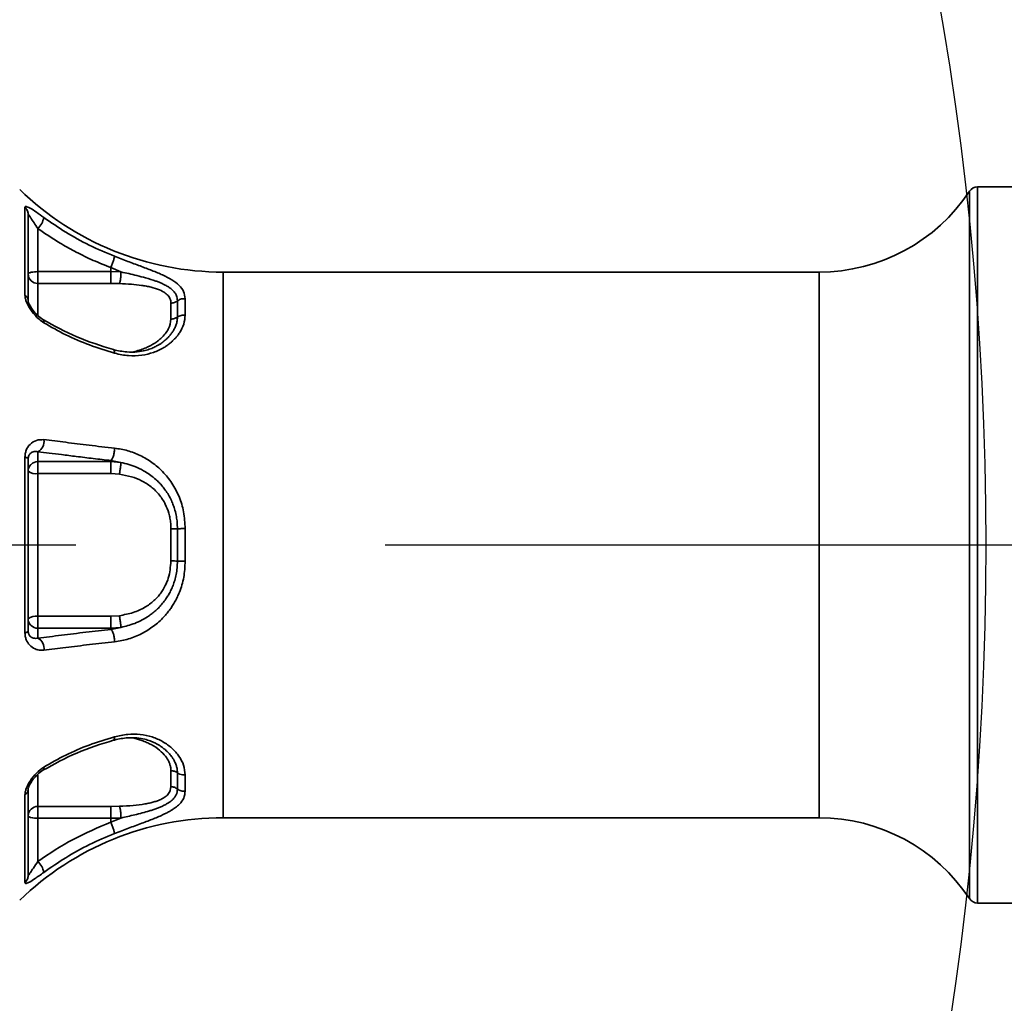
# Model space of a CAD drawing. Header units: millimetres. Extents: x -8713 to 3261, y -18743 to -8704.
# Tile 22 of 154: x -3827 to -3625, y -15489 to -15287. Entities that reach past the tile are written whole.
import ezdxf

# ---------------------------------------------------------------- set-up
doc = ezdxf.new("R2010")
doc.units = ezdxf.units.MM
doc.header["$LTSCALE"] = 10
doc.header["$PDSIZE"] = -1
doc.linetypes.add('CENTER', pattern=[50.8, 31.75, -6.35, 6.35, -6.35])
doc.layers.get('Defpoints').update_dxf_attribs({"true_color": 0x5e5e5e})
doc.layers.add('细实线层', color=7, linetype='Continuous')
doc.dimstyles.new('ISO-25', dxfattribs={"dimscale": 20, "dimtxt": 4, "dimasz": 3.05, "dimexe": 3, "dimexo": 0.625, "dimtad": 1, "dimdec": 0, "dimtxsty": 'Standard', "dimcen": 2.5, "dimclrd": 1, "dimclre": 1, "dimclrt": 4, "dimadec": 1, "dimazin": 2, "dimtfac": 1, "dimtdec": 0, "dimtmove": 0, "dimatfit": 0, "dimfxl": 1, "dimarcsym": 0})

# ---------------------------------------------------------------- blocks, each defined once
blk = doc.blocks.new('*U165')
at = {"color": 0, "linetype": 'CENTER', "transparency": 16777216}
blk.add_line((12.3, 0), (1446, 0), dxfattribs=at)
blk = doc.blocks.new('*D173')
at = {"color": 1, "lineweight": -2, "transparency": 16777216}
blk.add_line((-4272.58, -15394.48), (-2305.07, -14875.62), dxfattribs=at)
at = {"color": 1, "lineweight": 20, "transparency": 16777216}
blk.add_solid([(-2307.66, -14865.79), (-2302.48, -14885.45), (-2246.09, -14860.06)], dxfattribs=at)
at = {"layer": 'Defpoints', "color": 0, "lineweight": 20, "transparency": 16777216}
for p in [(-2246.09, -14860.06), (-4272.58, -15394.48)]:
    blk.add_point(p, dxfattribs=at)
at = {"color": 4, "transparency": 16777216, "insert": (-2602.33, -14899.25), "char_height": 80, "attachment_point": 5, "rotation": 14.7735}
blk.add_mtext('R2096', dxfattribs=at)
blk = doc.blocks.new('*D172')
at = {"color": 1, "lineweight": -2, "transparency": 16777216}
for p, q in [((-4272.58, -15394.48), (-3699.94, -15688.46)), ((-3645.67, -15716.32), (-3217.84, -15935.95))]:
    blk.add_line(p, q, dxfattribs=at)
at = {"color": 1, "lineweight": 20, "transparency": 16777216}
blk.add_solid([(-3641.03, -15707.27), (-3650.31, -15725.36), (-3699.94, -15688.46)], dxfattribs=at)
at = {"layer": 'Defpoints', "color": 0, "lineweight": 20, "transparency": 16777216}
for p in [(-4272.58, -15394.48), (-3699.94, -15688.46)]:
    blk.add_point(p, dxfattribs=at)
at = {"color": 4, "transparency": 16777216, "insert": (-3304.14, -15832.63), "char_height": 80, "attachment_point": 5, "rotation": 332.8255}
blk.add_mtext('R644', dxfattribs=at)

msp = doc.modelspace()

# ---------------------------------------------------------------- linework, layer by layer
at = {"color": 4}
msp.add_circle((-4272.58, -15394.48), 643.69, dxfattribs=at)
at = {"layer": '细实线层', "linetype": 'Continuous', "lineweight": 35}
for p, q in [((-3632.26, -15467.08), (-3632.26, -15321.88)), ((-3619.38, -15320.98), (-3630.59, -15320.98)), ((-3630.59, -15320.98), (-3630.59, -15467.98)), ((-3826.22, -15325.18), (-3826.22, -15343.21)), ((-3823.58, -15329.53), (-3823.58, -15338.39)), ((-3823.58, -15338.39), (-3823.58, -15340.8)), ((-3808.58, -15338.39), (-3823.58, -15338.39)), ((-3808.58, -15337.56), (-3806.52, -15338.44)), ((-3808.58, -15338.39), (-3808.58, -15337.56)), ((-3808.58, -15338.39), (-3808.58, -15340.8)), ((-3808.58, -15338.39), (-3806.52, -15338.44)), ((-3663.13, -15338.48), (-3785.53, -15338.48)), ((-3785.53, -15338.48), (-3785.53, -15450.48)), ((-3663.13, -15450.48), (-3663.13, -15338.48)), ((-3808.58, -15340.8), (-3823.58, -15340.8)), ((-3823.58, -15340.8), (-3823.58, -15347.35)), ((-3806.83, -15340.83), (-3808.58, -15340.8)), ((-3794.91, -15344.4), (-3794.91, -15347.72)), ((-3793.32, -15347.31), (-3793.32, -15343.96)), ((-3798.51, -15353.26), (-3798.85, -15353.47)), ((-3826.22, -15376.45), (-3826.22, -15412.51)), ((-3825.62, -15376.75), (-3825.52, -15376.39)), ((-3823.58, -15375.35), (-3823.58, -15377.39)), ((-3808.58, -15377.39), (-3808.58, -15377.15)), ((-3808.58, -15377.15), (-3806.52, -15377.55)), ((-3808.58, -15377.39), (-3823.58, -15377.39)), ((-3823.58, -15377.39), (-3823.58, -15379.83)), ((-3808.58, -15377.39), (-3806.52, -15377.55)), ((-3808.58, -15377.39), (-3808.58, -15379.83)), ((-3823.58, -15379.83), (-3823.58, -15409.13)), ((-3808.58, -15379.83), (-3823.58, -15379.83)), ((-3806.83, -15379.96), (-3808.58, -15379.83)), ((-3794.91, -15391.17), (-3794.91, -15397.8)), ((-3793.32, -15397.84), (-3793.32, -15391.14)), ((-3823.58, -15409.13), (-3823.58, -15411.57)), ((-3823.58, -15409.13), (-3808.58, -15409.13)), ((-3808.58, -15409.13), (-3806.83, -15409)), ((-3808.58, -15409.13), (-3808.58, -15411.57)), ((-3823.58, -15411.57), (-3823.58, -15413.61)), ((-3823.58, -15411.57), (-3808.58, -15411.57)), ((-3806.52, -15411.41), (-3808.58, -15411.81)), ((-3806.52, -15411.41), (-3808.58, -15411.57)), ((-3808.58, -15411.81), (-3808.58, -15411.57)), ((-3825.52, -15412.57), (-3825.62, -15412.21)), ((-3823.58, -15441.7), (-3823.58, -15448.16)), ((-3794.91, -15441.25), (-3794.91, -15444.56)), ((-3793.32, -15445.01), (-3793.32, -15441.66)), ((-3826.22, -15445.75), (-3826.22, -15463.78)), ((-3825.58, -15444.7), (-3825.55, -15444.35)), ((-3823.58, -15448.16), (-3808.58, -15448.16)), ((-3823.58, -15448.16), (-3823.58, -15450.57)), ((-3808.58, -15448.16), (-3806.83, -15448.13)), ((-3808.58, -15448.16), (-3808.58, -15450.57)), ((-3823.58, -15450.57), (-3823.58, -15459.43)), ((-3823.58, -15450.57), (-3808.58, -15450.57)), ((-3806.52, -15450.53), (-3808.58, -15451.4)), ((-3806.52, -15450.53), (-3808.58, -15450.57)), ((-3808.58, -15451.4), (-3808.58, -15450.57)), ((-3785.53, -15450.48), (-3663.13, -15450.48)), ((-3630.59, -15467.98), (-3619.38, -15467.98))]:
    msp.add_line(p, q, dxfattribs=at)
at = {"layer": '细实线层', "linetype": 'Continuous', "lineweight": 35, "flags": 128}
for points in [[(-3824.99, -15338.53), (-3825.12, -15338.57), (-3825.24, -15338.6), (-3825.34, -15338.64), (-3825.43, -15338.68), (-3825.49, -15338.73), (-3825.54, -15338.77), (-3825.57, -15338.82), (-3825.58, -15338.86)], [(-3796.25, -15348.14), (-3796.25, -15347.7), (-3796.25, -15347.26), (-3796.25, -15346.83), (-3796.25, -15346.42), (-3796.25, -15346.01), (-3796.25, -15345.62), (-3796.25, -15345.23), (-3796.25, -15344.86)], [(-3796.25, -15397.77), (-3796.25, -15396.95), (-3796.25, -15396.12), (-3796.25, -15395.3), (-3796.25, -15394.48), (-3796.25, -15393.66), (-3796.25, -15392.84), (-3796.25, -15392.02), (-3796.25, -15391.2)], [(-3796.25, -15444.1), (-3796.25, -15443.73), (-3796.25, -15443.35), (-3796.25, -15442.95), (-3796.25, -15442.54), (-3796.25, -15442.13), (-3796.25, -15441.7), (-3796.25, -15441.27), (-3796.25, -15440.82)], [(-3825.58, -15450.1), (-3825.57, -15450.14), (-3825.54, -15450.19), (-3825.49, -15450.23), (-3825.43, -15450.28), (-3825.34, -15450.32), (-3825.24, -15450.36), (-3825.12, -15450.4), (-3824.99, -15450.43)]]:
    msp.add_lwpolyline(points, dxfattribs=at)
at = {"layer": '细实线层', "linetype": 'Continuous', "lineweight": 35}
for centre, radius, start, end in [((-3785.53, -15278.48), 60, 225.8684, 270), ((-3663.13, -15301.48), 37, 270, 326.545), ((-3630.59, -15322.98), 2, 90, 146.545), ((-3826.65, -15326.4), 4.39, 314.4845, 348.6049), ((-3823.61, -15338.83), 1.97, 180.9689, 270.9372), ((-3823.66, -15344.91), 6.52, 89.282, 101.7955), ((-3822.94, -15348.69), 0.616, 342.038, 49.3511), ((-3824.58, -15373.31), 2.27, 296.223, 10.9842), ((-3823.7, -15379.31), 1.88, 133.5, 179.7794), ((-3824.04, -15377.54), 2.34, 228.9541, 281.4799), ((-3823.58, -15379.43), 2.04, 89.8054, 133.5241), ((-3824.04, -15411.42), 2.34, 78.5201, 131.0459), ((-3823.7, -15409.65), 1.88, 180.2205, 226.5), ((-3823.58, -15409.53), 2.04, 226.4759, 270.1946), ((-3824.58, -15415.65), 2.27, 349.0158, 63.777), ((-3822.94, -15440.28), 0.617, 310.7792, 17.9377), ((-3823.61, -15450.13), 1.97, 89.0628, 179.0311), ((-3785.53, -15510.48), 60, 90, 134.1316), ((-3823.66, -15444.05), 6.52, 258.2045, 270.718), ((-3663.13, -15487.48), 37, 33.455, 90), ((-3826.65, -15462.56), 4.39, 11.3951, 45.5155), ((-3630.59, -15465.98), 2, 213.455, 270)]:
    msp.add_arc(centre, radius, start, end, dxfattribs=at)
for points, knots in [([(-3822.35, -15327.27), (-3822.87, -15326.89), (-3823.93, -15326.12), (-3825.19, -15325.31), (-3825.9, -15325), (-3826.18, -15325.01), (-3826.21, -15325.13), (-3826.22, -15325.18)], [0, 0, 0, 0, 0.2686647, 0.5510242, 0.7911665, 0.8982017, 1, 1, 1, 1]), ([(-3825.58, -15326.6), (-3825.57, -15326.6), (-3825.55, -15326.59), (-3825.39, -15326.81), (-3825.02, -15327.39), (-3824.39, -15328.35), (-3823.85, -15329.14), (-3823.58, -15329.53)], [0, 0, 0, 0, 0.076566, 0.169472, 0.403529, 0.706482, 1, 1, 1, 1]), ([(-3825.58, -15326.6), (-3825.58, -15327.49), (-3825.58, -15329.29), (-3825.58, -15333.34), (-3825.58, -15338.24), (-3825.58, -15342.26), (-3825.58, -15344.26)], [0, 0, 0, 0, 0.248993, 0.5, 0.751007, 1, 1, 1, 1]), ([(-3807.83, -15335.24), (-3809.59, -15334.51), (-3813.04, -15333.06), (-3817.9, -15330.36), (-3820.87, -15328.3), (-3822.35, -15327.27)], [0, 0, 0, 0, 0.340728, 0.670593, 1, 1, 1, 1]), ([(-3823.58, -15329.53), (-3822.8, -15330.07), (-3821.22, -15331.18), (-3818.59, -15332.8), (-3815.58, -15334.47), (-3812.21, -15336.11), (-3809.79, -15337.08), (-3808.58, -15337.56)], [0, 0, 0, 0, 0.167357, 0.343327, 0.545962, 0.772499, 1, 1, 1, 1]), ([(-3807.83, -15335.24), (-3807.84, -15335.32), (-3807.85, -15335.44), (-3807.94, -15335.78), (-3808.04, -15336.1), (-3808.16, -15336.46), (-3808.33, -15336.95), (-3808.48, -15337.32), (-3808.58, -15337.56)], [0, 0, 0, 0, 0.2416542, 0.3717214, 0.5041712, 0.6360041, 0.7643024, 1, 1, 1, 1]), ([(-3793.32, -15343.96), (-3793.38, -15343.45), (-3793.51, -15342.46), (-3794.5, -15341.17), (-3795.97, -15340.07), (-3797.88, -15339.08), (-3800.1, -15338.16), (-3802.54, -15337.23), (-3805.16, -15336.27), (-3806.93, -15335.59), (-3807.83, -15335.24)], [0, 0, 0, 0, 0.143607, 0.278656, 0.408255, 0.532248, 0.651155, 0.766532, 0.880983, 1, 1, 1, 1]), ([(-3806.52, -15338.44), (-3806.52, -15338.68), (-3806.53, -15339.06), (-3806.57, -15339.57), (-3806.61, -15339.93), (-3806.66, -15340.26), (-3806.73, -15340.61), (-3806.79, -15340.74), (-3806.83, -15340.83)], [0, 0, 0, 0, 0.239764, 0.368558, 0.5, 0.631443, 0.760236, 1, 1, 1, 1]), ([(-3806.52, -15338.44), (-3805.98, -15338.56), (-3804.86, -15338.81), (-3803.16, -15339.21), (-3801.26, -15339.71), (-3799.77, -15340.16), (-3798.68, -15340.57), (-3798.02, -15340.85), (-3797.36, -15341.17), (-3796.72, -15341.55), (-3796.18, -15341.95), (-3795.75, -15342.36), (-3795.39, -15342.8), (-3795.12, -15343.29), (-3794.95, -15343.83), (-3794.93, -15344.2), (-3794.91, -15344.4)], [0, 0, 0, 0, 0.084996, 0.177774, 0.27871, 0.411275, 0.45984, 0.510649, 0.563747, 0.62482, 0.693324, 0.744839, 0.801135, 0.871282, 0.931608, 1, 1, 1, 1]), ([(-3796.25, -15344.86), (-3796.26, -15344.69), (-3796.28, -15344.37), (-3796.44, -15343.91), (-3796.75, -15343.37), (-3797.39, -15342.74), (-3798.58, -15342.08), (-3799.98, -15341.64), (-3801.28, -15341.36), (-3802.6, -15341.15), (-3804.45, -15340.95), (-3806, -15340.87), (-3806.83, -15340.83)], [0, 0, 0, 0, 0.064934, 0.129121, 0.193125, 0.308176, 0.441245, 0.585151, 0.653301, 0.721953, 0.852229, 1, 1, 1, 1]), ([(-3826.22, -15343.21), (-3826.21, -15343.41), (-3826.18, -15343.8), (-3825.91, -15344.69), (-3825.29, -15345.94), (-3824.35, -15347.19), (-3823.32, -15348.21), (-3822.68, -15348.64), (-3822.35, -15348.88)], [0, 0, 0, 0, 0.103574, 0.2127, 0.420159, 0.674419, 0.828158, 1, 1, 1, 1]), ([(-3826.22, -15343.21), (-3826.13, -15343.28), (-3825.93, -15343.43), (-3825.73, -15343.69), (-3825.6, -15343.97), (-3825.59, -15344.16), (-3825.58, -15344.26)], [0, 0, 0, 0, 0.25, 0.5, 0.75, 1, 1, 1, 1]), ([(-3825.52, -15344.74), (-3825.53, -15344.7), (-3825.57, -15344.53), (-3825.57, -15344.38), (-3825.58, -15344.26)], [0, 0, 0, 0, 0.238406, 1, 1, 1, 1]), ([(-3822.53, -15348.22), (-3822.91, -15347.95), (-3823.63, -15347.44), (-3824.55, -15346.41), (-3825.11, -15345.57), (-3825.4, -15345.01), (-3825.49, -15344.82), (-3825.53, -15344.73)], [0, 0, 0, 0, 0.2927269, 0.5646053, 0.8043571, 0.9085604, 1, 1, 1, 1]), ([(-3794.91, -15344.4), (-3795.11, -15344.53), (-3795.51, -15344.8), (-3796, -15344.84), (-3796.25, -15344.86)], [0, 0, 0, 0, 0.500002, 1, 1, 1, 1]), ([(-3794.91, -15344.4), (-3794.72, -15344.27), (-3794.39, -15344.06), (-3793.82, -15343.93), (-3793.49, -15343.95), (-3793.32, -15343.96)], [0, 0, 0, 0, 0.4150183, 0.7038901, 1, 1, 1, 1]), ([(-3808.04, -15354.4), (-3810.61, -15353.6), (-3815.74, -15352), (-3820.27, -15349.48), (-3822.53, -15348.22)], [0, 0, 0, 0, 0.500751, 1, 1, 1, 1]), ([(-3822.35, -15348.88), (-3820.87, -15349.73), (-3817.87, -15351.45), (-3813.01, -15353.52), (-3809.56, -15354.58), (-3807.83, -15355.11)], [0, 0, 0, 0, 0.329421, 0.665287, 1, 1, 1, 1]), ([(-3807.83, -15355.11), (-3807.33, -15355.24), (-3806.37, -15355.48), (-3804.48, -15355.7), (-3802.25, -15355.63), (-3799.78, -15355.03), (-3798.09, -15354.23), (-3797.01, -15353.53), (-3796.5, -15353.14), (-3796.14, -15352.83), (-3795.79, -15352.51), (-3795.37, -15352.08), (-3794.91, -15351.54), (-3794.22, -15350.58), (-3793.49, -15349.15), (-3793.38, -15347.93), (-3793.32, -15347.31)], [0, 0, 0, 0, 0.066329, 0.126968, 0.248911, 0.365963, 0.484409, 0.526879, 0.569452, 0.587629, 0.606216, 0.648126, 0.690137, 0.732427, 0.863785, 1, 1, 1, 1]), ([(-3803.96, -15354.86), (-3803.15, -15354.63), (-3801.98, -15354.31), (-3800.61, -15353.67), (-3799.74, -15353.19), (-3798.99, -15352.67), (-3798.17, -15352), (-3797.39, -15351.17), (-3796.49, -15349.82), (-3796.35, -15348.82), (-3796.25, -15348.14)], [0, 0, 0, 0, 0.184145, 0.26774, 0.350381, 0.424033, 0.497767, 0.628233, 0.745593, 1, 1, 1, 1]), ([(-3794.91, -15347.72), (-3794.93, -15347.98), (-3794.95, -15348.49), (-3795.15, -15349.25), (-3795.44, -15349.96), (-3795.8, -15350.59), (-3796.19, -15351.16), (-3796.63, -15351.69), (-3797.15, -15352.22), (-3797.76, -15352.73), (-3798.23, -15353.09), (-3798.5, -15353.26), (-3798.51, -15353.26)], [0, 0, 0, 0, 0.137244, 0.268259, 0.392986, 0.49787, 0.597381, 0.691555, 0.780437, 0.890217, 0.994924, 1, 1, 1, 1]), ([(-3794.91, -15347.72), (-3794.8, -15347.64), (-3794.58, -15347.49), (-3794.17, -15347.35), (-3793.74, -15347.27), (-3793.45, -15347.3), (-3793.32, -15347.31)], [0, 0, 0, 0, 0.250135, 0.500271, 0.762345, 1, 1, 1, 1]), ([(-3798.86, -15353.45), (-3799.08, -15353.58), (-3799.54, -15353.87), (-3800.45, -15354.24), (-3801.66, -15354.63), (-3803.28, -15354.91), (-3805.48, -15354.96), (-3807.13, -15354.6), (-3808.04, -15354.4)], [0, 0, 0, 0, 0.099015, 0.215432, 0.341813, 0.514322, 0.733263, 1, 1, 1, 1]), ([(-3808.04, -15354.4), (-3808, -15354.42), (-3807.94, -15354.45), (-3807.85, -15354.65), (-3807.84, -15354.93), (-3807.83, -15355.11)], [0, 0, 0, 0, 0.25731, 0.5171694, 1, 1, 1, 1]), ([(-3822.35, -15372.87), (-3822.87, -15372.88), (-3823.93, -15372.89), (-3825.19, -15373.69), (-3825.9, -15374.74), (-3826.18, -15375.71), (-3826.21, -15376.21), (-3826.22, -15376.45)], [0, 0, 0, 0, 0.268762, 0.551037, 0.791168, 0.8982, 1, 1, 1, 1]), ([(-3807.83, -15374.61), (-3809.59, -15374.42), (-3813.04, -15374.03), (-3817.9, -15373.41), (-3820.87, -15373.05), (-3822.35, -15372.87)], [0, 0, 0, 0, 0.340728, 0.670593, 1, 1, 1, 1]), ([(-3807.83, -15374.61), (-3807.84, -15374.87), (-3807.85, -15375.27), (-3807.94, -15375.81), (-3808.04, -15376.2), (-3808.16, -15376.55), (-3808.33, -15376.92), (-3808.48, -15377.06), (-3808.58, -15377.15)], [0, 0, 0, 0, 0.241662, 0.371732, 0.504182, 0.636014, 0.76431, 1, 1, 1, 1]), ([(-3793.32, -15391.14), (-3793.38, -15389.98), (-3793.51, -15387.73), (-3794.49, -15384.57), (-3795.95, -15381.78), (-3797.86, -15379.41), (-3800.09, -15377.5), (-3802.53, -15376.06), (-3805.15, -15375.04), (-3806.93, -15374.76), (-3807.83, -15374.61)], [0, 0, 0, 0, 0.1427, 0.277277, 0.407128, 0.531388, 0.65055, 0.766171, 0.880846, 1, 1, 1, 1]), ([(-3825.58, -15376.82), (-3825.57, -15376.7), (-3825.55, -15376.44), (-3825.39, -15375.98), (-3825.02, -15375.53), (-3824.39, -15375.25), (-3823.85, -15375.31), (-3823.58, -15375.35)], [0, 0, 0, 0, 0.076567, 0.169471, 0.403516, 0.706376, 1, 1, 1, 1]), ([(-3825.58, -15376.82), (-3825.58, -15379.71), (-3825.58, -15385.53), (-3825.58, -15394.48), (-3825.58, -15403.43), (-3825.58, -15409.25), (-3825.58, -15412.14)], [0, 0, 0, 0, 0.248993, 0.5, 0.751007, 1, 1, 1, 1]), ([(-3823.58, -15375.35), (-3822.8, -15375.44), (-3821.22, -15375.63), (-3818.59, -15375.96), (-3815.58, -15376.34), (-3812.21, -15376.75), (-3809.79, -15377.02), (-3808.58, -15377.15)], [0, 0, 0, 0, 0.167357, 0.343327, 0.545962, 0.772499, 1, 1, 1, 1]), ([(-3806.52, -15377.55), (-3806.52, -15377.64), (-3806.53, -15377.79), (-3806.57, -15378.15), (-3806.61, -15378.48), (-3806.66, -15378.84), (-3806.73, -15379.35), (-3806.79, -15379.72), (-3806.83, -15379.96)], [0, 0, 0, 0, 0.239764, 0.368558, 0.5, 0.631443, 0.760236, 1, 1, 1, 1]), ([(-3806.52, -15377.55), (-3805.98, -15377.67), (-3804.86, -15377.94), (-3803.15, -15378.57), (-3801.25, -15379.54), (-3799.76, -15380.64), (-3798.67, -15381.68), (-3798.01, -15382.41), (-3797.36, -15383.25), (-3796.72, -15384.24), (-3796.18, -15385.28), (-3795.74, -15386.34), (-3795.39, -15387.43), (-3795.12, -15388.61), (-3794.95, -15389.89), (-3794.93, -15390.72), (-3794.91, -15391.17)], [0, 0, 0, 0, 0.085215, 0.178253, 0.279491, 0.412008, 0.460564, 0.511366, 0.56446, 0.625395, 0.693749, 0.745223, 0.801418, 0.871392, 0.931643, 1, 1, 1, 1]), ([(-3796.25, -15391.2), (-3796.26, -15390.83), (-3796.28, -15390.09), (-3796.44, -15389.01), (-3796.75, -15387.67), (-3797.39, -15386.02), (-3798.58, -15384.15), (-3799.97, -15382.77), (-3801.27, -15381.86), (-3802.59, -15381.12), (-3804.44, -15380.4), (-3806, -15380.12), (-3806.83, -15379.96)], [0, 0, 0, 0, 0.064862, 0.12898, 0.192913, 0.30776, 0.440538, 0.584279, 0.652486, 0.721188, 0.851766, 1, 1, 1, 1]), ([(-3794.91, -15391.17), (-3795.11, -15391.17), (-3795.51, -15391.19), (-3796, -15391.19), (-3796.25, -15391.2)], [0, 0, 0, 0, 0.500002, 1, 1, 1, 1]), ([(-3794.91, -15391.17), (-3794.8, -15391.16), (-3794.57, -15391.15), (-3794.17, -15391.14), (-3793.74, -15391.14), (-3793.46, -15391.14), (-3793.32, -15391.14)], [0, 0, 0, 0, 0.250767, 0.50692, 0.753855, 1, 1, 1, 1]), ([(-3807.83, -15414.35), (-3807.33, -15414.28), (-3806.38, -15414.15), (-3804.49, -15413.66), (-3802.26, -15412.78), (-3799.8, -15411.24), (-3798.11, -15409.74), (-3797.04, -15408.5), (-3796.53, -15407.84), (-3796.16, -15407.31), (-3795.8, -15406.77), (-3795.37, -15406.04), (-3794.9, -15405.12), (-3794.22, -15403.53), (-3793.49, -15401.12), (-3793.38, -15398.94), (-3793.32, -15397.84)], [0, 0, 0, 0, 0.066203, 0.126813, 0.248418, 0.365038, 0.483094, 0.525123, 0.567256, 0.585973, 0.605061, 0.648559, 0.690915, 0.732001, 0.864015, 1, 1, 1, 1]), ([(-3806.83, -15409), (-3805.88, -15408.82), (-3804.06, -15408.48), (-3802, -15407.56), (-3800.61, -15406.66), (-3799.75, -15405.95), (-3798.99, -15405.19), (-3798.17, -15404.19), (-3797.4, -15402.9), (-3796.49, -15400.72), (-3796.35, -15398.97), (-3796.25, -15397.77)], [0, 0, 0, 0, 0.170797, 0.325142, 0.394252, 0.462582, 0.523492, 0.584466, 0.692355, 0.789432, 1, 1, 1, 1]), ([(-3794.91, -15397.8), (-3794.93, -15398.27), (-3794.95, -15399.18), (-3795.15, -15400.51), (-3795.44, -15401.71), (-3795.8, -15402.77), (-3796.2, -15403.71), (-3796.64, -15404.56), (-3797.16, -15405.41), (-3797.76, -15406.25), (-3798.46, -15407.06), (-3799.18, -15407.78), (-3799.92, -15408.42), (-3801.34, -15409.47), (-3803.51, -15410.65), (-3805.56, -15411.17), (-3806.52, -15411.41)], [0, 0, 0, 0, 0.0723994, 0.1414067, 0.2069918, 0.2622197, 0.3146028, 0.3641597, 0.4109144, 0.468687, 0.5237868, 0.5762692, 0.6261952, 0.6736291, 0.848628, 1, 1, 1, 1]), ([(-3794.91, -15397.8), (-3794.8, -15397.8), (-3794.58, -15397.81), (-3794.17, -15397.82), (-3793.74, -15397.82), (-3793.45, -15397.84), (-3793.32, -15397.84)], [0, 0, 0, 0, 0.250135, 0.500271, 0.762236, 1, 1, 1, 1]), ([(-3806.52, -15411.41), (-3806.52, -15411.32), (-3806.53, -15411.17), (-3806.57, -15410.81), (-3806.61, -15410.49), (-3806.66, -15410.12), (-3806.73, -15409.61), (-3806.79, -15409.24), (-3806.83, -15409)], [0, 0, 0, 0, 0.239846, 0.368664, 0.500114, 0.631548, 0.760318, 1, 1, 1, 1]), ([(-3826.22, -15412.51), (-3826.13, -15412.49), (-3825.93, -15412.44), (-3825.73, -15412.35), (-3825.6, -15412.25), (-3825.59, -15412.18), (-3825.58, -15412.14)], [0, 0, 0, 0, 0.25, 0.5, 0.75, 1, 1, 1, 1]), ([(-3826.22, -15412.51), (-3826.21, -15412.76), (-3826.18, -15413.27), (-3825.91, -15414.17), (-3825.29, -15415.15), (-3824.35, -15415.81), (-3823.32, -15416.12), (-3822.68, -15416.1), (-3822.35, -15416.09)], [0, 0, 0, 0, 0.103596, 0.212747, 0.420237, 0.674444, 0.828167, 1, 1, 1, 1]), ([(-3825.53, -15412.52), (-3825.54, -15412.51), (-3825.57, -15412.41), (-3825.57, -15412.27), (-3825.58, -15412.14)], [0, 0, 0, 0, 0.1258714, 1, 1, 1, 1]), ([(-3823.58, -15413.61), (-3823.9, -15413.65), (-3824.47, -15413.71), (-3825.07, -15413.37), (-3825.41, -15412.97), (-3825.5, -15412.63), (-3825.53, -15412.52)], [0, 0, 0, 0, 0.387515, 0.686834, 0.907825, 1, 1, 1, 1]), ([(-3808.58, -15411.81), (-3810.3, -15412), (-3813.79, -15412.39), (-3818.83, -15413.03), (-3821.98, -15413.42), (-3823.58, -15413.61)], [0, 0, 0, 0, 0.324474, 0.658065, 1, 1, 1, 1]), ([(-3808.58, -15411.81), (-3808.48, -15411.9), (-3808.33, -15412.04), (-3808.16, -15412.42), (-3808.04, -15412.76), (-3807.94, -15413.15), (-3807.85, -15413.69), (-3807.84, -15414.09), (-3807.83, -15414.35)], [0, 0, 0, 0, 0.235661, 0.363948, 0.495777, 0.628231, 0.758309, 1, 1, 1, 1]), ([(-3822.35, -15416.09), (-3820.87, -15415.91), (-3817.87, -15415.55), (-3813.01, -15414.93), (-3809.56, -15414.54), (-3807.83, -15414.35)], [0, 0, 0, 0, 0.329422, 0.665289, 1, 1, 1, 1]), ([(-3807.83, -15433.85), (-3809.59, -15434.39), (-3813.04, -15435.45), (-3817.9, -15437.53), (-3820.87, -15439.23), (-3822.35, -15440.09)], [0, 0, 0, 0, 0.3407476, 0.670602, 1, 1, 1, 1]), ([(-3807.83, -15433.85), (-3807.84, -15434.03), (-3807.85, -15434.31), (-3807.94, -15434.51), (-3808, -15434.55), (-3808.04, -15434.56)], [0, 0, 0, 0, 0.482779, 0.74263, 1, 1, 1, 1]), ([(-3793.32, -15441.66), (-3793.38, -15441.01), (-3793.51, -15439.74), (-3794.5, -15437.85), (-3795.96, -15436.18), (-3797.86, -15434.81), (-3800.07, -15433.83), (-3802.52, -15433.31), (-3805.15, -15433.25), (-3806.93, -15433.65), (-3807.83, -15433.85)], [0, 0, 0, 0, 0.143829, 0.278796, 0.407773, 0.531004, 0.649832, 0.765699, 0.88066, 1, 1, 1, 1]), ([(-3822.53, -15440.74), (-3820.27, -15439.48), (-3815.74, -15436.96), (-3810.61, -15435.36), (-3808.04, -15434.57)], [0, 0, 0, 0, 0.499228, 1, 1, 1, 1]), ([(-3808.16, -15434.6), (-3807.25, -15434.39), (-3805.59, -15434.01), (-3803.39, -15434.04), (-3801.74, -15434.31), (-3800.51, -15434.69), (-3799.59, -15435.07), (-3799.14, -15435.34), (-3798.94, -15435.46)], [0, 0, 0, 0, 0.268521, 0.489113, 0.663373, 0.791694, 0.909813, 1, 1, 1, 1]), ([(-3796.25, -15440.82), (-3796.26, -15440.61), (-3796.28, -15440.21), (-3796.43, -15439.59), (-3796.74, -15438.8), (-3797.37, -15437.78), (-3798.55, -15436.57), (-3799.93, -15435.63), (-3801.23, -15435), (-3802.46, -15434.5), (-3803.43, -15434.25), (-3804.04, -15434.1)], [0, 0, 0, 0, 0.077546, 0.154213, 0.230661, 0.367908, 0.526566, 0.699065, 0.781456, 0.864407, 1, 1, 1, 1]), ([(-3798.93, -15435.44), (-3798.84, -15435.5), (-3798.51, -15435.69), (-3797.98, -15436.06), (-3797.33, -15436.58), (-3796.69, -15437.2), (-3796.16, -15437.83), (-3795.73, -15438.47), (-3795.38, -15439.12), (-3795.12, -15439.81), (-3794.95, -15440.54), (-3794.93, -15441), (-3794.91, -15441.25)], [0, 0, 0, 0, 0.035379, 0.126788, 0.22236, 0.330748, 0.452934, 0.544474, 0.644868, 0.770285, 0.877916, 1, 1, 1, 1]), ([(-3822.35, -15440.09), (-3822.87, -15440.46), (-3823.93, -15441.24), (-3825.19, -15442.84), (-3825.9, -15444.23), (-3826.18, -15445.18), (-3826.21, -15445.57), (-3826.22, -15445.75)], [0, 0, 0, 0, 0.266657, 0.54984, 0.79064, 0.901218, 1, 1, 1, 1]), ([(-3825.52, -15444.24), (-3825.48, -15444.14), (-3825.4, -15443.94), (-3825.1, -15443.38), (-3824.53, -15442.54), (-3823.62, -15441.51), (-3822.9, -15441), (-3822.53, -15440.74)], [0, 0, 0, 0, 0.092957, 0.198438, 0.439398, 0.710351, 1, 1, 1, 1]), ([(-3794.91, -15441.25), (-3795.11, -15441.12), (-3795.51, -15440.88), (-3796, -15440.84), (-3796.25, -15440.82)], [0, 0, 0, 0, 0.500002, 1, 1, 1, 1]), ([(-3794.91, -15441.25), (-3794.87, -15441.28), (-3794.77, -15441.35), (-3794.66, -15441.41), (-3794.6, -15441.44), (-3794.6, -15441.44), (-3794.6, -15441.44), (-3794.59, -15441.44), (-3794.57, -15441.46), (-3794.5, -15441.49), (-3794.28, -15441.58), (-3793.9, -15441.67), (-3793.53, -15441.68), (-3793.34, -15441.66), (-3793.32, -15441.66)], [0, 0, 0, 0, 0.11152, 0.225875, 0.225882, 0.225974, 0.226815, 0.229031, 0.245008, 0.272368, 0.361216, 0.674594, 0.95859, 1, 1, 1, 1]), ([(-3825.58, -15444.7), (-3825.58, -15446.7), (-3825.58, -15450.72), (-3825.58, -15455.62), (-3825.58, -15459.67), (-3825.58, -15461.47), (-3825.58, -15462.36)], [0, 0, 0, 0, 0.248993, 0.5, 0.751007, 1, 1, 1, 1]), ([(-3807.83, -15453.72), (-3807.33, -15453.53), (-3806.37, -15453.16), (-3804.49, -15452.45), (-3802.26, -15451.62), (-3799.8, -15450.69), (-3798.11, -15449.97), (-3797.03, -15449.44), (-3796.52, -15449.16), (-3796.15, -15448.95), (-3795.8, -15448.72), (-3795.37, -15448.43), (-3794.9, -15448.07), (-3794.22, -15447.43), (-3793.49, -15446.45), (-3793.38, -15445.5), (-3793.32, -15445.01)], [0, 0, 0, 0, 0.06623, 0.126876, 0.248466, 0.36503, 0.483038, 0.525522, 0.568105, 0.586339, 0.60495, 0.648523, 0.690867, 0.731854, 0.863734, 1, 1, 1, 1]), ([(-3806.83, -15448.13), (-3805.88, -15448.08), (-3804.06, -15447.99), (-3802, -15447.73), (-3800.61, -15447.46), (-3799.75, -15447.24), (-3798.99, -15447), (-3798.17, -15446.66), (-3797.4, -15446.2), (-3796.49, -15445.38), (-3796.35, -15444.62), (-3796.25, -15444.1)], [0, 0, 0, 0, 0.17083, 0.325208, 0.394314, 0.462645, 0.523548, 0.584516, 0.692391, 0.789455, 1, 1, 1, 1]), ([(-3794.91, -15444.56), (-3794.93, -15444.77), (-3794.95, -15445.18), (-3795.15, -15445.74), (-3795.44, -15446.23), (-3795.8, -15446.66), (-3796.19, -15447.02), (-3796.64, -15447.35), (-3797.16, -15447.67), (-3797.76, -15447.99), (-3798.46, -15448.3), (-3799.18, -15448.58), (-3799.92, -15448.84), (-3801.34, -15449.28), (-3803.51, -15449.85), (-3805.56, -15450.31), (-3806.52, -15450.53)], [0, 0, 0, 0, 0.072359, 0.141359, 0.206969, 0.262184, 0.314558, 0.36411, 0.410864, 0.468634, 0.523731, 0.57621, 0.626132, 0.673561, 0.8486, 1, 1, 1, 1]), ([(-3794.91, -15444.56), (-3794.8, -15444.64), (-3794.58, -15444.8), (-3794.17, -15444.95), (-3793.74, -15445.03), (-3793.45, -15445.02), (-3793.32, -15445.01)], [0, 0, 0, 0, 0.250138, 0.500277, 0.762404, 1, 1, 1, 1]), ([(-3806.52, -15450.53), (-3806.52, -15450.28), (-3806.53, -15449.9), (-3806.57, -15449.39), (-3806.61, -15449.03), (-3806.66, -15448.7), (-3806.73, -15448.35), (-3806.79, -15448.22), (-3806.83, -15448.13)], [0, 0, 0, 0, 0.239846, 0.368664, 0.500114, 0.631548, 0.760318, 1, 1, 1, 1]), ([(-3808.58, -15451.4), (-3811.21, -15452.5), (-3816.51, -15454.71), (-3821.21, -15457.85), (-3823.58, -15459.43)], [0, 0, 0, 0, 0.497214, 1, 1, 1, 1]), ([(-3808.58, -15451.4), (-3808.48, -15451.64), (-3808.33, -15452.01), (-3808.16, -15452.5), (-3808.04, -15452.86), (-3807.94, -15453.18), (-3807.85, -15453.52), (-3807.84, -15453.64), (-3807.83, -15453.72)], [0, 0, 0, 0, 0.23566, 0.363946, 0.495775, 0.628229, 0.758307, 1, 1, 1, 1]), ([(-3822.35, -15461.69), (-3820.87, -15460.66), (-3817.87, -15458.58), (-3813.01, -15455.89), (-3809.56, -15454.44), (-3807.83, -15453.72)], [0, 0, 0, 0, 0.329421, 0.665287, 1, 1, 1, 1]), ([(-3823.58, -15459.43), (-3823.9, -15459.9), (-3824.47, -15460.73), (-3825.07, -15461.65), (-3825.41, -15462.18), (-3825.5, -15462.3), (-3825.53, -15462.33)], [0, 0, 0, 0, 0.387526, 0.686853, 0.907851, 1, 1, 1, 1]), ([(-3826.22, -15463.78), (-3826.21, -15463.84), (-3826.18, -15463.95), (-3825.91, -15463.96), (-3825.29, -15463.7), (-3824.35, -15463.1), (-3823.32, -15462.4), (-3822.68, -15461.94), (-3822.35, -15461.69)], [0, 0, 0, 0, 0.103596, 0.212747, 0.420237, 0.674444, 0.828167, 1, 1, 1, 1]), ([(-3826.22, -15463.78), (-3826.13, -15463.68), (-3825.93, -15463.49), (-3825.73, -15463.14), (-3825.6, -15462.76), (-3825.59, -15462.49), (-3825.58, -15462.36)], [0, 0, 0, 0, 0.25, 0.5, 0.75, 1, 1, 1, 1]), ([(-3825.53, -15462.33), (-3825.54, -15462.34), (-3825.57, -15462.38), (-3825.57, -15462.37), (-3825.58, -15462.36)], [0, 0, 0, 0, 0.126118, 1, 1, 1, 1])]:
    msp.add_open_spline(points, degree=3, knots=knots, dxfattribs=at)
for points in [[(-3825.58, -15326.6), (-3825.59, -15326.47), (-3825.6, -15326.2), (-3825.73, -15325.82), (-3825.93, -15325.47), (-3826.13, -15325.28), (-3826.22, -15325.18)], [(-3794.91, -15347.72), (-3795.11, -15347.84), (-3795.51, -15348.08), (-3796, -15348.12), (-3796.25, -15348.14)], [(-3825.58, -15376.82), (-3825.59, -15376.78), (-3825.6, -15376.71), (-3825.73, -15376.62), (-3825.93, -15376.52), (-3826.13, -15376.47), (-3826.22, -15376.45)], [(-3794.91, -15397.8), (-3795.11, -15397.79), (-3795.51, -15397.77), (-3796, -15397.77), (-3796.25, -15397.77)], [(-3825.58, -15444.7), (-3825.59, -15444.8), (-3825.6, -15444.99), (-3825.73, -15445.28), (-3825.93, -15445.54), (-3826.13, -15445.68), (-3826.22, -15445.75)], [(-3794.91, -15444.56), (-3795.11, -15444.43), (-3795.51, -15444.17), (-3796, -15444.12), (-3796.25, -15444.1)]]:
    msp.add_open_spline(points, degree=3, dxfattribs=at)

# ---------------------------------------------------------------- block references
at = {"color": 4, "linetype": 'CENTER'}
msp.add_blockref('*U165', (-4272.58, -15394.48), dxfattribs=at)

# ---------------------------------------------------------------- dimensions: what is measured, and where the dimension line sits
for mpoint, picture, middle in [((-2246.09, -14860.06), '*D173', (-2588.83, -14950.45)), ((-3699.94, -15688.46), '*D172', (-3328.12, -15879.34))]:
    dim = msp.add_radius_dim(center=(-4272.58, -15394.48), mpoint=mpoint, dimstyle='ISO-25')
    dim.commit()
    dim.dimension.update_dxf_attribs({"geometry": picture, "text_midpoint": middle, "dimtype": 164})

doc.saveas('drawing.dxf')
